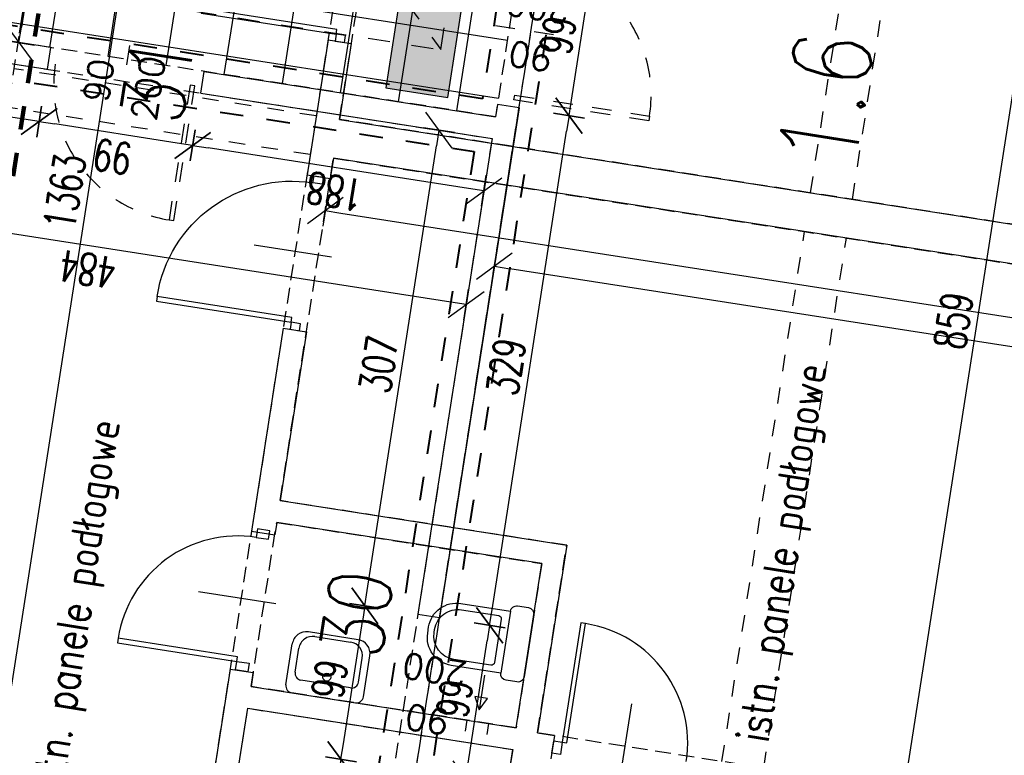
# Model space of a CAD drawing. Extents: x -38969 to 27108, y -24488 to 212598.
# Tile 196 of 256: x -7211 to -6583, y 38568 to 39037. Entities that reach past the tile are written whole.
import ezdxf
from ezdxf import colors
from ezdxf.entities.mleader import LeaderData, LeaderLine
from ezdxf.enums import TextEntityAlignment as Align
from ezdxf.math import Vec2, Vec3

# ---------------------------------------------------------------- set-up
doc = ezdxf.new("R2010")
doc.units = 0
doc.header["$LTSCALE"] = 100
doc.header["$MEASUREMENT"] = 0
for name, pattern in [('0.5_0.5', [1, 0.5, -0.5]), ('0.7_0.7', [1.4, 0.7, -0.7]), ('DASHED22', [0.15, 0.1, -0.05])]:
    doc.linetypes.add(name, pattern=pattern)
doc.layers.get('0').update_dxf_attribs({"linetype": 'CONTINUOUS'})
doc.layers.get('DEFPOINTS').update_dxf_attribs({"linetype": 'CONTINUOUS'})
for name, color, linetype in [('F_0-DIM', 6, 'CONTINUOUS'), ('F_0-MEBLE', 5, 'CONTINUOUS'), ('F_0-MUR istn', 200, 'CONTINUOUS'), ('F_0-NR POM', 3, 'CONTINUOUS'), ('F_0-POMOCNICZA', 2, 'CONTINUOUS'), ('F_0-POW', 123, 'DASHED22'), ('F_0-STOLARKA', 6, 'CONTINUOUS'), ('F_0-WENTYLACJA', 2, 'CONTINUOUS'), ('F_1-DIM100', 6, 'CONTINUOUS'), ('F_1-MUR istn', 200, 'CONTINUOUS'), ('F_1-MUW pochylnia do rozb', 1, 'CONTINUOUS'), ('F_1-NR POM', 3, 'CONTINUOUS'), ('F_1-PLYTKI', 140, 'CONTINUOUS'), ('F_1-POMOCNICZA', 2, 'CONTINUOUS'), ('F_1-POW', 2, 'DASHED22'), ('F_1-POW pos', 2, 'DASHED22'), ('F_1-sufit podw', 252, 'CONTINUOUS'), ('F_1-sufity TXT', 123, 'CONTINUOUS'), ('F_1-TXT', 123, 'CONTINUOUS'), ('F_1-WYKONCZENIE ŚCIANY', 140, 'CONTINUOUS'), ('t_1-TXT', 123, 'CONTINUOUS')]:
    doc.layers.add(name, color=color, linetype=linetype)
doc.layers.add('F_0-zw', color=7, linetype='CONTINUOUS', true_color=0x2424ff)
doc.styles.add('ROMANS', font='ROMANS.shx', dxfattribs={"width": 0.8})
doc.styles.get("Standard").update_dxf_attribs({"font": 'romans.shx', "width": 0.7})
doc.dimstyles.new('DIM100', dxfattribs={"dimscale": 10, "dimtxt": 2, "dimasz": 1, "dimexe": 0, "dimexo": 0, "dimgap": 0.5, "dimtad": 1, "dimdec": 4, "dimrnd": 0.5, "dimdsep": 46, "dimtxsty": 'Standard', "dimblk1": 'TICK1', "dimblk2": 'TICK1', "dimsah": 1, "dimcen": 0, "dimse1": 1, "dimse2": 1, "dimclrd": 6, "dimclre": 6, "dimclrt": 123, "dimadec": 0, "dimazin": 0, "dimtfac": 1, "dimtdec": 4, "dimtmove": 2, "dimatfit": 3, "dimldrblk": 'TICK1', "dimfxl": 1, "dimtolj": 1, "dimarcsym": 0})

# ---------------------------------------------------------------- blocks, each defined once
blk = doc.blocks.new('TICK1')
at = {"color": 0}
for p, q in [((-1, -1), (1, 1)), ((0, -1), (0, 1)), ((0, 0), (-1, 0))]:
    blk.add_line(p, q, dxfattribs=at)
blk = doc.blocks.new('*D1587')
at = {"layer": 'DEFPOINTS', "color": 0}
for p in [(-6824.08, 39417.83), (-6087.19, 39308.08), (-6907.87, 38880)]:
    blk.add_point(p, dxfattribs=at)
at = {"layer": 'F_1-DIM100', "color": 6, "lineweight": -2, "transparency": 16777216}
blk.add_line((-6181.63, 38766.86), (-6897.99, 38878.46), dxfattribs=at)
at = {"layer": 'F_1-DIM100', "color": 6, "lineweight": -2, "transparency": 16777216, "xscale": 10, "yscale": 10, "zscale": 10}
for p, rotation in [((-6907.87, 38880), 171.1447089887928), ((-6171.75, 38765.32), 351.1447089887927)]:
    blk.add_blockref('TICK1', p, dxfattribs=dict(at, rotation=rotation))
at = {"layer": 'F_1-DIM100', "color": 123, "transparency": 16777216, "insert": (-6542.12, 38807.84), "char_height": 20, "attachment_point": 5, "rotation": 171.14471}
blk.add_mtext('\\A1;745', dxfattribs=at)
blk = doc.blocks.new('*D1629')
at = {"layer": 'DEFPOINTS', "color": 0}
for p in [(-7005.7, 38565.63), (-6971.84, 38560.35), (-7025.41, 38216.5)]:
    blk.add_point(p, dxfattribs=at)
at = {"layer": 'F_1-DIM100', "color": 6, "lineweight": -2, "transparency": 16777216}
blk.add_line((-7057.73, 38231.66), (-7007.24, 38555.75), dxfattribs=at)
at = {"layer": 'F_1-DIM100', "color": 6, "lineweight": -2, "transparency": 16777216, "xscale": 10, "yscale": 10, "zscale": 10}
for p, rotation in [((-7005.7, 38565.63), 81.14470898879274), ((-7059.27, 38221.77), 261.1447089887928)]:
    blk.add_blockref('TICK1', p, dxfattribs=dict(at, rotation=rotation))
at = {"layer": 'F_1-DIM100', "color": 123, "transparency": 16777216, "insert": (-7047.31, 38396.01), "char_height": 20, "attachment_point": 5, "rotation": 81.14471}
blk.add_mtext('\\A1;348', dxfattribs=at)
blk = doc.blocks.new('*D1630')
at = {"layer": 'DEFPOINTS', "color": 0}
for p in [(-6990.46, 38663.45), (-6956.6, 38658.17), (-6971.84, 38560.35)]:
    blk.add_point(p, dxfattribs=at)
at = {"layer": 'F_1-DIM100', "color": 6, "lineweight": -2, "transparency": 16777216}
blk.add_line((-7004.16, 38575.51), (-6992, 38653.57), dxfattribs=at)
at = {"layer": 'F_1-DIM100', "color": 6, "lineweight": -2, "transparency": 16777216, "xscale": 10, "yscale": 10, "zscale": 10}
for p, rotation in [((-6990.46, 38663.45), 81.14470898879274), ((-7005.7, 38565.63), 261.1447089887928)]:
    blk.add_blockref('TICK1', p, dxfattribs=dict(at, rotation=rotation))
at = {"layer": 'F_1-DIM100', "color": 123, "transparency": 16777216, "insert": (-7012.9, 38616.85), "char_height": 20, "attachment_point": 5, "rotation": 81.14471}
blk.add_mtext('\\A1;99', dxfattribs=at)
blk = doc.blocks.new('*D1631')
at = {"layer": 'DEFPOINTS', "color": 0}
for p in [(-6943.2, 38966.79), (-6909.34, 38961.51), (-6956.6, 38658.17)]:
    blk.add_point(p, dxfattribs=at)
at = {"layer": 'F_1-DIM100', "color": 6, "lineweight": -2, "transparency": 16777216}
blk.add_line((-6988.92, 38673.33), (-6944.74, 38956.91), dxfattribs=at)
at = {"layer": 'F_1-DIM100', "color": 6, "lineweight": -2, "transparency": 16777216, "xscale": 10, "yscale": 10, "zscale": 10}
for p, rotation in [((-6943.2, 38966.79), 81.14470898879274), ((-6990.46, 38663.45), 261.1447089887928)]:
    blk.add_blockref('TICK1', p, dxfattribs=dict(at, rotation=rotation))
at = {"layer": 'F_1-DIM100', "color": 123, "transparency": 16777216, "insert": (-6981.65, 38817.43), "char_height": 20, "attachment_point": 5, "rotation": 81.14471}
blk.add_mtext('\\A1;307', dxfattribs=at)
blk = doc.blocks.new('*D1632')
at = {"layer": 'DEFPOINTS', "color": 0}
for p in [(-7095.1, 38990.45), (-6909.34, 38961.51), (-7100.3, 38957.1)]:
    blk.add_point(p, dxfattribs=at)
at = {"layer": 'F_1-DIM100', "color": 6, "lineweight": -2, "transparency": 16777216}
blk.add_line((-6924.42, 38929.7), (-7090.41, 38955.56), dxfattribs=at)
at = {"layer": 'F_1-DIM100', "color": 6, "lineweight": -2, "transparency": 16777216, "xscale": 10, "yscale": 10, "zscale": 10}
for p, rotation in [((-7100.3, 38957.1), 171.1447089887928), ((-6914.54, 38928.16), 351.1447089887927)]:
    blk.add_blockref('TICK1', p, dxfattribs=dict(at, rotation=rotation))
at = {"layer": 'F_1-DIM100', "color": 123, "transparency": 16777216, "insert": (-7009.73, 38927.81), "char_height": 20, "attachment_point": 5, "rotation": 171.14471}
blk.add_mtext('\\A1;188', dxfattribs=at)
blk = doc.blocks.new('*D1633')
at = {"layer": 'DEFPOINTS', "color": 0}
for p in [(-7192.92, 39005.69), (-7095.1, 38990.45), (-7198.12, 38972.34)]:
    blk.add_point(p, dxfattribs=at)
at = {"layer": 'F_1-DIM100', "color": 6, "lineweight": -2, "transparency": 16777216}
blk.add_line((-7110.18, 38958.64), (-7188.23, 38970.8), dxfattribs=at)
at = {"layer": 'F_1-DIM100', "color": 6, "lineweight": -2, "transparency": 16777216, "xscale": 10, "yscale": 10, "zscale": 10}
for p, rotation in [((-7198.12, 38972.34), 171.1447089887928), ((-7100.3, 38957.1), 351.1447089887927)]:
    blk.add_blockref('TICK1', p, dxfattribs=dict(at, rotation=rotation))
at = {"layer": 'F_1-DIM100', "color": 123, "transparency": 16777216, "insert": (-7151.51, 38949.9), "char_height": 20, "attachment_point": 5, "rotation": 171.14471}
blk.add_mtext('\\A1;99', dxfattribs=at)
blk = doc.blocks.new('*D1634')
at = {"layer": 'DEFPOINTS', "color": 0}
for p in [(-7387.57, 39036.02), (-7392.77, 39002.67), (-7192.92, 39005.69)]:
    blk.add_point(p, dxfattribs=at)
at = {"layer": 'F_1-DIM100', "color": 6, "lineweight": -2, "transparency": 16777216}
blk.add_line((-7208, 38973.88), (-7382.89, 39001.13), dxfattribs=at)
at = {"layer": 'F_1-DIM100', "color": 6, "lineweight": -2, "transparency": 16777216, "xscale": 10, "yscale": 10, "zscale": 10}
for p, rotation in [((-7392.77, 39002.67), 171.1447089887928), ((-7198.12, 38972.34), 351.1447089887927)]:
    blk.add_blockref('TICK1', p, dxfattribs=dict(at, rotation=rotation))
at = {"layer": 'F_1-DIM100', "color": 123, "transparency": 16777216, "insert": (-7297.75, 38972.68), "char_height": 20, "attachment_point": 5, "rotation": 171.14471}
blk.add_mtext('\\A1;197', dxfattribs=at)
blk = doc.blocks.new('*D1637')
at = {"layer": 'DEFPOINTS', "color": 0}
for p in [(-6942.77, 38656.02), (-6910.88, 38651.05), (-6958.01, 38558.2)]:
    blk.add_point(p, dxfattribs=at)
at = {"layer": 'F_1-DIM100', "color": 6, "lineweight": -2, "transparency": 16777216}
blk.add_line((-6924.58, 38563.11), (-6912.42, 38641.17), dxfattribs=at)
at = {"layer": 'F_1-DIM100', "color": 6, "lineweight": -2, "transparency": 16777216, "xscale": 10, "yscale": 10, "zscale": 10}
for p, rotation in [((-6910.88, 38651.05), 81.14470898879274), ((-6926.12, 38553.23), 261.1447089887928)]:
    blk.add_blockref('TICK1', p, dxfattribs=dict(at, rotation=rotation))
at = {"layer": 'F_1-DIM100', "color": 123, "transparency": 16777216, "insert": (-6933.32, 38604.45), "char_height": 20, "attachment_point": 5, "rotation": 81.14471}
blk.add_mtext('\\A1;99', dxfattribs=at)
blk = doc.blocks.new('*D1638')
at = {"layer": 'DEFPOINTS', "color": 0}
for p in [(-6892.12, 38981.09), (-6860.24, 38976.13), (-6942.77, 38656.02)]:
    blk.add_point(p, dxfattribs=at)
at = {"layer": 'F_1-DIM100', "color": 6, "lineweight": -2, "transparency": 16777216}
blk.add_line((-6909.34, 38660.93), (-6861.78, 38966.25), dxfattribs=at)
at = {"layer": 'F_1-DIM100', "color": 6, "lineweight": -2, "transparency": 16777216, "xscale": 10, "yscale": 10, "zscale": 10}
for p, rotation in [((-6860.24, 38976.13), 81.14470898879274), ((-6910.88, 38651.05), 261.1447089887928)]:
    blk.add_blockref('TICK1', p, dxfattribs=dict(at, rotation=rotation))
at = {"layer": 'F_1-DIM100', "color": 123, "transparency": 16777216, "insert": (-6900.38, 38815.9), "char_height": 20, "attachment_point": 5, "rotation": 81.14471}
blk.add_mtext('\\A1;329', dxfattribs=at)
blk = doc.blocks.new('*D1639')
at = {"layer": 'DEFPOINTS', "color": 0}
for p in [(-6876.88, 39078.91), (-6845, 39073.95), (-6892.12, 38981.09)]:
    blk.add_point(p, dxfattribs=at)
at = {"layer": 'F_1-DIM100', "color": 6, "lineweight": -2, "transparency": 16777216}
blk.add_line((-6858.7, 38986.01), (-6846.54, 39064.07), dxfattribs=at)
at = {"layer": 'F_1-DIM100', "color": 6, "lineweight": -2, "transparency": 16777216, "xscale": 10, "yscale": 10, "zscale": 10}
for p, rotation in [((-6845, 39073.95), 81.14470898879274), ((-6860.24, 38976.13), 261.1447089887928)]:
    blk.add_blockref('TICK1', p, dxfattribs=dict(at, rotation=rotation))
at = {"layer": 'F_1-DIM100', "color": 123, "transparency": 16777216, "insert": (-6867.44, 39027.35), "char_height": 20, "attachment_point": 5, "rotation": 81.14471}
blk.add_mtext('\\A1;99', dxfattribs=at)
blk = doc.blocks.new('DR_SYMB')
blk.add_attdef('SZER', text='', height=9).set_placement((0, 4), align=Align.CENTER)
blk.add_attdef('SYMB1', text='', height=11).set_placement((-29, 0), align=Align.MIDDLE_RIGHT)
blk.add_attdef('SYMB2', text='', height=11).set_placement((29, 0), align=Align.MIDDLE_LEFT)
blk.add_attdef('WYS', text='', height=9).set_placement((0, -4), align=Align.TOP_CENTER)
blk = doc.blocks.new('*D1643')
at = {"layer": 'DEFPOINTS', "color": 0}
for p in [(-7048.18, 39155.19), (-7211.03, 39022.68), (-7072.2, 39001.05)]:
    blk.add_point(p, dxfattribs=at)
at = {"layer": 'F_1-DIM100', "color": 6, "lineweight": -2, "transparency": 16777216}
blk.add_line((-7188.56, 39166.94), (-7209.49, 39032.56), dxfattribs=at)
at = {"layer": 'F_1-DIM100', "color": 6, "lineweight": -2, "transparency": 16777216, "xscale": 10, "yscale": 10, "zscale": 10}
for p, rotation in [((-7187.02, 39176.82), 81.14470898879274), ((-7211.03, 39022.68), 261.1447089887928)]:
    blk.add_blockref('TICK1', p, dxfattribs=dict(at, rotation=rotation))
at = {"layer": 'F_1-DIM100', "color": 123, "transparency": 16777216, "insert": (-7213.84, 39102.06), "char_height": 20, "attachment_point": 5, "rotation": 81.14471}
blk.add_mtext('\\A1;156', dxfattribs=at)
blk = doc.blocks.new('*D1667')
at = {"layer": 'DEFPOINTS', "color": 0}
for p in [(-6572.68, 39273.4), (-6534.17, 39267.4), (-6755.93, 38432.59)]:
    blk.add_point(p, dxfattribs=at)
at = {"layer": 'F_1-DIM100', "color": 6, "lineweight": -2, "transparency": 16777216}
blk.add_line((-6664.87, 38428.52), (-6535.71, 39257.52), dxfattribs=at)
at = {"layer": 'F_1-DIM100', "color": 6, "lineweight": -2, "transparency": 16777216, "xscale": 10, "yscale": 10, "zscale": 10}
for p, rotation in [((-6534.17, 39267.4), 81.1447089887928), ((-6666.41, 38418.64), 261.1447089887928)]:
    blk.add_blockref('TICK1', p, dxfattribs=dict(at, rotation=rotation))
at = {"layer": 'F_1-DIM100', "color": 123, "transparency": 16777216, "insert": (-6615.11, 38845.33), "char_height": 20, "attachment_point": 5, "rotation": 81.14471}
blk.add_mtext('\\A1;859', dxfattribs=at)
blk = doc.blocks.new('*D1690')
at = {"layer": 'DEFPOINTS', "color": 0}
for p in [(-7387.57, 39036.02), (-6909.34, 38961.51), (-7404.06, 38930.16)]:
    blk.add_point(p, dxfattribs=at)
at = {"layer": 'F_1-DIM100', "color": 6, "lineweight": -2, "transparency": 16777216}
blk.add_line((-6935.71, 38857.19), (-7394.18, 38928.62), dxfattribs=at)
at = {"layer": 'F_1-DIM100', "color": 6, "lineweight": -2, "transparency": 16777216, "xscale": 10, "yscale": 10, "zscale": 10}
for p, rotation in [((-7404.06, 38930.16), 171.1447089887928), ((-6925.83, 38855.65), 351.1447089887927)]:
    blk.add_blockref('TICK1', p, dxfattribs=dict(at, rotation=rotation))
at = {"layer": 'F_1-DIM100', "color": 123, "transparency": 16777216, "insert": (-7167.26, 38878.08), "char_height": 20, "attachment_point": 5, "rotation": 171.14471}
blk.add_mtext('\\A1;484', dxfattribs=at)
blk = doc.blocks.new('DR_1180P0')
at = {"color": 7}
blk.add_line((-15, -40), (35, -40), dxfattribs=at)
blk.add_lwpolyline([(4, 0), (4, -3), (81, -3), (81, 0), (4, 0)])
blk.add_arc((4, -3), 77, 270, 0, dxfattribs=at)
blk = doc.blocks.new('DR_1190L1')
at = {"color": 7}
blk.add_line((-15, 45), (35, 45), dxfattribs=at)
blk.add_lwpolyline([(4, 0), (4, 3), (91, 3), (91, 0), (4, 0)])
blk.add_arc((4, 3), 87, 0, 90, dxfattribs=at)
blk = doc.blocks.new('WC_R3')
for p, q in [((20, 0), (-20, 0)), ((-24, -4), (-24, -11)), ((24, -11), (24, -4)), ((20, -15), (-20, -15)), ((-20, -15), (-20, -47)), ((20, -47), (20, -15)), ((-16, -22), (-16, -46)), ((14, -20), (-14, -20)), ((16, -46), (16, -22)), ((-1, -61), (1, -61)), ((-2, -65), (2, -65))]:
    blk.add_line(p, q)
for centre, radius, start, end in [((-20, -4), 4, 90, 180), ((20, -4), 4, 0, 90), ((-20, -11), 4, 180, 270), ((20, -11), 4, 270, 0), ((-14, -22), 2, 90, 180), ((14, -22), 2, 0, 90), ((-2, -47), 18, 180, 270), ((-1, -46), 15, 180, 270), ((1, -46), 15, 270, 0), ((2, -47), 18, 270, 0)]:
    blk.add_arc(centre, radius, start, end)
blk = doc.blocks.new('UM_R5')
for p, q in [((20.525, 0), (-20.525, 0)), ((-25.025, -4.5), (-25.025, -31.05)), ((25.025, -4.5), (25.025, -31.05)), ((-15.975, -8.9), (15.975, -8.9)), ((-20.475, -13.4), (-20.475, -28.825)), ((20.475, -13.4), (20.475, -28.825)), ((-16.025, -40.05), (16.025, -40.05)), ((11.475, -37.825), (-11.475, -37.825))]:
    blk.add_line(p, q)
blk.add_circle((0, -13.35), 2.5)
for centre, radius, start, end in [((-20.525, -4.5), 4.5, 90, 180), ((20.525, -4.5), 4.5, 0, 90), ((-15.975, -13.4), 4.5, 90, 180), ((15.975, -13.4), 4.5, 0, 90), ((-16.025, -31.05), 9, 180, 270), ((-11.475, -28.825), 9, 180, 270), ((11.475, -28.825), 9, 270, 0), ((16.025, -31.05), 9, 270, 0)]:
    blk.add_arc(centre, radius, start, end)
blk = doc.blocks.new('*D1754')
at = {"layer": 'DEFPOINTS', "color": 0}
for p in [(-7083.82, 39602.01), (-7062.11, 39598.62), (-7293.64, 38255.25)]:
    blk.add_point(p, dxfattribs=at)
at = {"layer": 'F_0-DIM', "color": 6, "lineweight": -2, "transparency": 16777216}
blk.add_line((-7270.39, 38261.75), (-7063.65, 39588.74), dxfattribs=at)
at = {"layer": 'F_0-DIM', "color": 6, "lineweight": -2, "transparency": 16777216, "xscale": 10, "yscale": 10, "zscale": 10}
for p, rotation in [((-7062.11, 39598.62), 81.14470898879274), ((-7271.93, 38251.87), 261.1447089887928)]:
    blk.add_blockref('TICK1', p, dxfattribs=dict(at, rotation=rotation))
at = {"layer": 'F_0-DIM', "color": 123, "transparency": 16777216, "insert": (-7181.84, 38927.56), "char_height": 20, "attachment_point": 5, "rotation": 81.14471}
blk.add_mtext('\\A1;1363', dxfattribs=at)
blk = doc.blocks.new('*D1763')
at = {"layer": 'DEFPOINTS', "color": 0}
for p in [(-7010.48, 38948.93), (-6159.75, 38816.39), (-6164.95, 38783)]:
    blk.add_point(p, dxfattribs=at)
at = {"layer": 'F_0-DIM', "color": 6, "lineweight": -2, "transparency": 16777216}
blk.add_line((-7005.8, 38914), (-6174.83, 38784.54), dxfattribs=at)
at = {"layer": 'F_0-DIM', "color": 6, "lineweight": -2, "transparency": 16777216, "xscale": 10, "yscale": 10, "zscale": 10}
for p, rotation in [((-7015.68, 38915.54), 171.1447089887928), ((-6164.95, 38783), 351.1447089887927)]:
    blk.add_blockref('TICK1', p, dxfattribs=dict(at, rotation=rotation))
at = {"layer": 'F_0-DIM', "color": 123, "transparency": 16777216, "insert": (-6558.46, 38829.13), "char_height": 20, "attachment_point": 5, "rotation": 171.14471}
blk.add_mtext('\\A1;861', dxfattribs=at)

msp = doc.modelspace()

# ---------------------------------------------------------------- hatches: boundary and pattern name
at = {"layer": 'F_1-PLYTKI'}
h = msp.add_hatch(dxfattribs=at)
h.set_pattern_fill('ANSI37', color=5, scale=300, angle=45)
h.set_pattern_definition([(171.1447, (-2226.997, 44330.714), (-5.77273, -37.05301), []), (261.1447, (-2226.997, 44330.714), (37.05301, -5.77273), [])])
h.paths.add_polyline_path([(-7083.11468, 39814.42891), (-7113.90257, 39616.81285), (-7160.54621, 39317.42453), (-7488.58887, 39368.53241), (-7561.55615, 38900.18235), (-7528.9495, 38895.10235), (-7532.64405, 38871.38843), (-7429.8837, 38855.37873), (-7399.24975, 39052.00671), (-6907.18577, 38975.34488), (-6783.72636, 39767.78527)])
at = {"layer": 'F_1-sufit podw'}
h = msp.add_hatch(dxfattribs=at)
h.set_pattern_fill('CROSS', color=10, scale=20, style=0)
h.set_pattern_definition([(81.14471, (-7298.9845, 21519.5906), (-4.1707044, 5.7100985), [2.5, -7.5]), (171.14471, (-7297.557, 21520.6333), (-5.7100985, -4.1707044), [2.5, -7.5])])
h.paths.add_polyline_path([(-8492.59084, 40540.30508), (-8453.06763, 40534.1475), (-8437.67369, 40632.95553), (-8477.1969, 40639.11311)])
h.paths.add_polyline_path([(-8537.18346, 40582.67468), (-8532.56528, 40612.31708), (-8502.92287, 40607.6989), (-8507.54105, 40578.05649)])
h.paths.add_polyline_path([(-8558.68142, 40672.04938), (-8552.52384, 40711.57259), (-8453.71582, 40696.17865), (-8459.87339, 40656.65544)])
h.paths.add_polyline_path([(-8524.81475, 40889.42704), (-8530.97233, 40849.90383), (-8432.1643, 40834.50989), (-8426.00672, 40874.0331)])
h.paths.add_polyline_path([(-8477.14709, 40968.02599), (-8481.76527, 40938.38358), (-8452.12286, 40933.7654), (-8447.50468, 40963.40781)])
h.paths.add_polyline_path([(-8421.77871, 40994.82201), (-8382.2555, 40988.66444), (-8397.64944, 40889.85641), (-8437.17265, 40896.01398)])
h.paths.add_polyline_path([(-8155.07948, 40953.27122), (-8115.55627, 40947.11364), (-8130.95021, 40848.30561), (-8170.47342, 40854.46319)])
h.paths.add_polyline_path([(-8033.70515, 40868.32438), (-7994.18194, 40862.16681), (-8009.57588, 40763.35878), (-8049.09909, 40769.51635)])
h.paths.add_polyline_path([(-8144.706, 40749.48872), (-8105.18279, 40743.33115), (-8120.57673, 40644.52312), (-8160.09994, 40650.68069)])
h.paths.add_polyline_path([(-8074.99841, 40905.37265), (-8079.61659, 40875.73024), (-8049.97419, 40871.11206), (-8045.356, 40900.75446)])
h.paths.add_polyline_path([(-8105.47842, 40709.73275), (-8110.0966, 40680.09034), (-8080.45419, 40675.47216), (-8075.83601, 40705.11457)])
h.paths.add_polyline_path([(-7876.95207, 40843.90281), (-7916.47528, 40850.06038), (-7931.86922, 40751.25235), (-7892.34601, 40745.09478)])
h.paths.add_polyline_path([(-6764.64547, 40604.82524), (-6760.02729, 40634.46765), (-6730.38488, 40629.84947), (-6735.00307, 40600.20706)])
h.paths.add_polyline_path([(-6748.76613, 40200.05605), (-6788.28934, 40206.21363), (-6803.68328, 40107.4056), (-6764.16007, 40101.24803)])
h.paths.add_polyline_path([(-6779.90655, 39857.26381), (-6786.06413, 39817.7406), (-6884.87216, 39833.13454), (-6878.71458, 39872.65775)])
h.paths.add_polyline_path([(-6804.22898, 39701.14712), (-6798.0714, 39740.67033), (-6896.87943, 39756.06428), (-6903.03701, 39716.54106)])
h.paths.add_polyline_path([(-7003.55945, 39071.32464), (-6998.94126, 39100.96704), (-6969.29886, 39096.34886), (-6973.91704, 39066.70645)])
h.paths.add_polyline_path([(-6922.25585, 39086.48957), (-6961.77906, 39092.64715), (-6977.173, 38993.83912), (-6937.64979, 38987.68154)])
h.paths.add_polyline_path([(-7470.65565, 39144.09657), (-7466.03747, 39173.73898), (-7436.39506, 39169.1208), (-7441.01324, 39139.47839)])
h.paths.add_polyline_path([(-7468.17315, 39184.67505), (-7507.69636, 39190.83263), (-7523.0903, 39092.0246), (-7483.56709, 39085.86702)])
h.paths.add_polyline_path([(-7425.78106, 38933.68051), (-7431.93864, 38894.15729), (-7530.74667, 38909.55124), (-7524.58909, 38949.07445)])
h.paths.add_polyline_path([(-7451.95076, 38765.70686), (-7445.79319, 38805.23007), (-7544.60122, 38820.62401), (-7550.75879, 38781.1008)])
h.paths.add_polyline_path([(-7587.03848, 38713.88447), (-7580.8809, 38753.40768), (-7679.68893, 38768.80163), (-7685.84651, 38729.27841)])
h.paths.add_polyline_path([(-7635.22152, 38404.61534), (-7629.06394, 38444.13855), (-7727.87197, 38459.5325), (-7734.02954, 38420.00928)])
h.paths.add_polyline_path([(-7506.18754, 38391.59675), (-7500.02997, 38431.11996), (-7598.83799, 38446.5139), (-7604.99557, 38406.99069)])

# ---------------------------------------------------------------- linework, layer by layer
at = {"layer": 'F_0-MUR istn'}
for p, q in [((-7210.59086, 39028.6867), (-7195.35086, 39126.50665)), ((-7013.91278, 39024.3586), (-7027.30551, 38938.39561)), ((-7013.91278, 39024.3586), (-6999.09158, 39022.04951)), ((-6999.09158, 39022.04951), (-7006.63461, 38973.63357)), ((-7006.63461, 38973.63357), (-6155.89748, 38841.09174)), ((-7010.48309, 38948.93157), (-7012.4843, 38936.08652)), ((-6159.74596, 38816.38973), (-7010.48309, 38948.93157)), ((-7027.30551, 38938.39561), (-7012.4843, 38936.08652)), ((-7042.54551, 38840.57567), (-7062.71157, 38711.13715)), ((-7042.54551, 38840.57567), (-7027.72431, 38838.26657)), ((-7027.72431, 38838.26657), (-7044.5037, 38730.56582)), ((-7044.5037, 38730.56582), (-6861.70885, 38702.08703)), ((-7046.65885, 38716.7327), (-7047.89037, 38708.82806)), ((-6877.69713, 38690.40906), (-7046.65885, 38716.7327)), ((-7062.71157, 38711.13715), (-7047.89037, 38708.82806)), ((-6861.70885, 38702.08703), (-6880.33552, 38582.52932)), ((-6894.0147, 38585.67255), (-6877.69713, 38690.40906)), ((-7076.41218, 38623.198), (-7092.8837, 38517.47341)), ((-7076.41218, 38623.198), (-7061.59098, 38620.88891)), ((-7061.59098, 38620.88891), (-7062.97643, 38611.99619)), ((-7062.97643, 38611.99619), (-6894.0147, 38585.67255)), ((-7078.0625, 38515.16432), (-7065.13158, 38598.16306)), ((-7065.13158, 38598.16306), (-6896.16986, 38571.83942)), ((-6880.33552, 38582.52932), (-6869.46664, 38580.83598)), ((-6869.46664, 38580.83598), (-6871.77573, 38566.01478)), ((-6927.26562, 38372.24721), (-6896.16986, 38571.83942))]:
    msp.add_line(p, q, dxfattribs=at)
at = {"layer": 'F_0-POMOCNICZA', "linetype": '0.7_0.7', "ltscale": 0.15}
for p, q in [((-6706.2582, 38926.83599), (-6675.77819, 39122.47589)), ((-6679.58003, 38922.67963), (-6649.10003, 39118.31952)), ((-7021.45581, 38975.94267), (-7214.13147, 39005.96085)), ((-7025.3043, 38951.24066), (-7217.97995, 38981.25884)), ((-6762.75396, 38564.21053), (-6710.10668, 38902.13398)), ((-6736.0758, 38560.05416), (-6683.42852, 38897.97762))]:
    msp.add_line(p, q, dxfattribs=at)
at = {"layer": 'F_0-POMOCNICZA', "linetype": '0.7_0.7', "ltscale": 0.1}
for points in [[(-6925.39471, 38590.56144), (-6927.54986, 38576.72832)], [(-6911.56158, 38588.40629), (-6913.71674, 38574.57317)]]:
    msp.add_lwpolyline(points, dxfattribs=at)
at = {"layer": 'F_0-POW', "color": 1}
for points in [[(-7006.63461, 38973.63357), (-6976.1546, 39169.27347), (-6649.10003, 39118.31952), (-6570.74486, 39621.25239), (-6405.73546, 39595.54451), (-6404.50394, 39603.44915), (-6045.8308, 39547.56914), (-6155.89748, 38841.09174)], [(-7330.20179, 38260.94831), (-7120.38236, 39607.70175), (-6927.70671, 39577.68356), (-7137.52613, 38230.93013)], [(-6795.65035, 38177.66709), (-6736.0758, 38560.05416), (-6880.33552, 38582.52932), (-6861.70885, 38702.08703), (-7044.5037, 38730.56582), (-7010.48309, 38948.93157), (-6159.74596, 38816.38973), (-6271.9678, 38096.0792)], [(-7062.97643, 38611.99619), (-7046.65885, 38716.7327), (-6877.69713, 38690.40906), (-6894.0147, 38585.67255)], [(-7096.22735, 38398.57085), (-7065.13158, 38598.16306), (-6896.16986, 38571.83942), (-6927.26562, 38372.24721)]]:
    msp.add_lwpolyline(points, close=True, dxfattribs=at)
at = {"layer": 'F_0-STOLARKA'}
for points in [[(-7003.53794, 39022.74224), (-7002.84521, 39027.1886), (-7008.77369, 39028.11223), (-7009.46642, 39023.66587)], [(-7016.93067, 38936.77925), (-7017.62339, 38932.33289), (-7023.55187, 38933.25653), (-7022.85915, 38937.70289)], [(-7032.17067, 38838.9593), (-7031.47794, 38843.40566), (-7037.40642, 38844.3293), (-7038.09915, 38839.88294)], [(-7058.94541, 38712.57452), (-7059.79208, 38707.14008), (-7051.88744, 38705.90856), (-7051.04077, 38711.34301)], [(-7058.94541, 38712.57452), (-7059.79208, 38707.14008), (-7051.88744, 38705.90856), (-7051.04077, 38711.34301)], [(-7072.9539, 38622.65921), (-7072.10723, 38628.09366), (-7064.20259, 38626.86214), (-7065.04926, 38621.4277)], [(-7072.9539, 38622.65921), (-7072.10723, 38628.09366), (-7064.20259, 38626.86214), (-7065.04926, 38621.4277)], [(-6870.00542, 38577.3777), (-6864.57098, 38576.53104), (-6865.8025, 38568.62639), (-6871.23694, 38569.47306)]]:
    msp.add_lwpolyline(points, close=True, dxfattribs=at)
at = {"layer": 'F_0-WENTYLACJA', "ltscale": 0.15}
msp.add_lwpolyline([(-6914.07186, 38619.24718), (-6917.52799, 38597.06356), (-6912.34415, 38604.35244), (-6920.24879, 38605.58396), (-6917.52799, 38597.06356)], dxfattribs=at)
at = {"layer": 'F_0-zw', "color": 172, "linetype": '0.5_0.5', "lineweight": 100, "ltscale": 0.3, "true_color": 0x0606e5}
msp.add_lwpolyline([(-7297.79209, 38404.01358), (-7156.66415, 39309.8617)], dxfattribs=at)
at = {"layer": 'F_1-MUR istn'}
for p, q in [((-7190.76481, 39019.52549), (-7399.24975, 39052.00671)), ((-7387.57178, 39036.01843), (-7192.91996, 39005.69236)), ((-7192.91996, 39005.69236), (-7190.76481, 39019.52549)), ((-7095.10001, 38990.45236), (-7092.94486, 39004.28549)), ((-7092.94486, 39004.28549), (-6907.18577, 38975.34488)), ((-7095.10001, 38990.45236), (-6909.34092, 38961.51175)), ((-6892.12113, 38981.09437), (-6942.7672, 38656.01595)), ((-6905.95425, 38983.24952), (-6907.18577, 38975.34488)), ((-6892.12113, 38981.09437), (-6905.95425, 38983.24952)), ((-6909.34092, 38961.51175), (-6956.60032, 38658.1711)), ((-6956.60032, 38658.1711), (-6942.7672, 38656.01595))]:
    msp.add_line(p, q, dxfattribs=at)
at = {"layer": 'F_1-MUW pochylnia do rozb', "color": 253, "linetype": '0.5_0.5', "ltscale": 0.25, "true_color": 0x9b9897}
for p, q in [((-6907.22697, 39033.54495), (-6857.82296, 39025.84798)), ((-7140.46938, 39020.79821), (-7148.16635, 38971.3942)), ((-7101.89486, 38995.55923), (-7115.28759, 38909.59624)), ((-7112.32335, 38909.13443), (-7098.93062, 38995.09741)), ((-7098.93062, 38995.09741), (-7101.89486, 38995.55923)), ((-7115.28759, 38909.59624), (-7112.32335, 38909.13443))]:
    msp.add_line(p, q, dxfattribs=at)
msp.add_lwpolyline([(-6895.38072, 38986.15649), (-6894.9189, 38989.12073), (-6808.95592, 38975.728), (-6809.41774, 38972.76376), (-6895.38072, 38986.15649)], dxfattribs=at)
for centre, start, end in [((-6894.9189, 38989.12073), 351.14470899, 81.14470899), ((-7101.89486, 38995.55923), 171.14470899, 261.14470899)]:
    msp.add_arc(centre, 87, start, end, dxfattribs=at)
at = {"layer": 'F_1-PLYTKI', "color": 1}
msp.add_lwpolyline([(-6922.25585, 39086.48957), (-6961.77906, 39092.64715), (-6977.173, 38993.83912), (-6937.64979, 38987.68154)], close=True, dxfattribs=at)
at = {"layer": 'F_1-POMOCNICZA', "linetype": '0.7_0.7', "ltscale": 0.2}
for p, q in [((-6942.0013, 39018.21536), (-6855.02553, 39576.48073)), ((-7195.58013, 39365.38935), (-6942.0013, 39018.21536)), ((-7929.09351, 39172.00084), (-6942.0013, 39018.21536))]:
    msp.add_line(p, q, dxfattribs=at)
at = {"layer": 'F_1-POW', "color": 1}
for points in [[(-7429.8837, 38855.37873), (-7532.64405, 38871.38843), (-7528.9495, 38895.10235), (-7561.55615, 38900.18235), (-7507.58364, 39246.61195), (-7057.62053, 39176.50929), (-6991.98211, 39597.81808), (-7132.00146, 39619.6326), (-7101.21358, 39817.24865), (-6783.72636, 39767.78527), (-6907.18577, 38975.34488), (-7399.24975, 39052.00671)], [(-6210.09893, 39327.23011), (-6379.06418, 38242.70453), (-6775.88588, 38304.52795), (-6755.93398, 38432.5918), (-6795.45719, 38438.74938), (-6807.87977, 38359.01347), (-6984.74614, 38386.56863), (-6840.08961, 39315.0655), (-6496.7147, 39261.56891), (-6444.06742, 39599.49237), (-6350.71084, 39584.94774), (-6349.01751, 39595.81662), (-6049.62918, 39549.17298), (-6087.1904, 39308.08139)], [(-7484.33944, 38414.90251), (-7387.57178, 39036.01843), (-6909.34092, 38961.51175), (-7006.10858, 38340.39583), (-7169.14183, 38365.79584), (-7188.44449, 38241.89922), (-7385.07246, 38272.53316), (-7365.76981, 38396.42978)]]:
    msp.add_lwpolyline(points, close=True, dxfattribs=at)
at = {"layer": 'F_1-POW pos'}
for points in [[(-7429.8837, 38855.37873), (-7532.64405, 38871.38843), (-7528.9495, 38895.10235), (-7561.55615, 38900.18235), (-7488.58887, 39368.53241), (-7160.54621, 39317.42453), (-7113.90257, 39616.81285), (-7132.00146, 39619.6326), (-7101.21358, 39817.24865), (-6783.72636, 39767.78527), (-6907.18577, 38975.34488), (-7399.24975, 39052.00671)], [(-6087.1904, 39308.08139), (-6275.30436, 38100.64728), (-6795.03459, 38181.61941), (-6755.93398, 38432.5918), (-6795.45719, 38438.74938), (-6827.32265, 38234.21676), (-7004.18902, 38261.77192), (-6840.08961, 39315.0655), (-6496.7147, 39261.56891), (-6444.06742, 39599.49237), (-6350.71084, 39584.94774), (-6349.01751, 39595.81662), (-6049.62918, 39549.17298), (-6087.1904, 39308.08139)], [(-7503.6421, 38291.00589), (-7387.57178, 39036.01843), (-6909.34092, 38961.51175), (-7025.41124, 38216.49921), (-7188.44449, 38241.89922), (-7188.44449, 38241.89922), (-7385.07246, 38272.53316), (-7385.07246, 38272.53316)]]:
    msp.add_lwpolyline(points, close=True, dxfattribs=at)
at = {"layer": 'F_1-WYKONCZENIE ŚCIANY', "color": 3, "linetype": '0.5_0.5', "lineweight": 40, "ltscale": 0.3, "true_color": 0x19f10e}
msp.add_lwpolyline([(-7438.2251, 38866.79892), (-7521.22385, 38879.72984), (-7517.5293, 38903.44376), (-7550.13595, 38908.52376), (-7480.51005, 39355.42673), (-7150.12535, 39303.95396), (-7100.14032, 39624.78938), (-7100.14032, 39624.78938), (-7072.43123, 39802.64383), (-6795.14655, 39759.44386), (-6915.52718, 38986.76507), (-7407.59116, 39063.4269)], close=True, dxfattribs=at)
at = {"layer": 'F_1-WYKONCZENIE ŚCIANY', "color": 200, "linetype": '0.5_0.5', "lineweight": 40, "ltscale": 0.3, "true_color": 0xba03fc}
for points in [[(-6095.5318, 39319.50159), (-6283.42888, 38113.45961), (-6783.39751, 38191.35296), (-6744.51378, 38440.93321), (-6803.7986, 38450.16958), (-6835.41753, 38247.21933), (-6992.5223, 38271.69569), (-6831.7482, 39303.64531), (-6488.37329, 39250.14871), (-6435.72601, 39588.07217), (-6342.36943, 39573.52754), (-6340.6761, 39584.39643), (-6061.04938, 39540.83157), (-6095.5318, 39319.50159)], [(-7492.2219, 38299.3473), (-7379.23037, 39024.59823), (-6920.76112, 38953.17034), (-7033.75265, 38227.91941), (-7196.7859, 38253.31942), (-7196.7859, 38253.31942), (-7373.65227, 38280.87457), (-7373.65227, 38280.87457)]]:
    msp.add_lwpolyline(points, close=True, dxfattribs=at)

# ---------------------------------------------------------------- block references
at = {"layer": 'F_0-MEBLE', "xscale": -1, "rotation": 261.1447089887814}
msp.add_blockref('WC_R3', (-6885.85591, 38638.0408), dxfattribs=at)
at = {"layer": 'F_0-MEBLE', "ltscale": 0.6, "rotation": 171.1447089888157}
msp.add_blockref('UM_R5', (-7016.769, 38604.79723), dxfattribs=at)
at = {"layer": 'F_0-STOLARKA', "xscale": -1, "rotation": 351.1447089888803}
for p in [(-7004.82137, 39027.49648), (-7033.4541, 38843.71354)]:
    msp.add_blockref('DR_1190L1', p, dxfattribs=at)
at = {"layer": 'F_0-STOLARKA'}
for name, p, rotation in [('DR_1190L1', (-7223.97469, 39027.22963), 171.144708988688), ('DR_1180P0', (-7068.15491, 38627.4779), 171.1447089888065), ('DR_1180P0', (-7068.15491, 38627.4779), 171.1447089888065), ('DR_1180P0', (-6865.18674, 38572.57871), 81.14470898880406)]:
    msp.add_blockref(name, p, dxfattribs=dict(at, rotation=rotation))
at = {"layer": 'F_1-TXT'}
ref = msp.add_blockref('DR_SYMB', (-6882.52497, 39029.69646), dxfattribs=dict(at, xscale=1.999999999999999, yscale=1.999999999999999, zscale=1.999999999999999, rotation=171.1447089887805))
ref.add_attrib('SZER', '90', dxfattribs={"layer": '0', "height": 16, "rotation": 171.14470899}).set_placement((-6883.75648, 39021.79182), align=Align.CENTER)
ref.add_attrib('WYS', '200', dxfattribs={"layer": '0', "height": 16, "rotation": 171.14470899}).set_placement((-6881.29345, 39037.6011), align=Align.TOP_CENTER)
ref = msp.add_blockref('DR_SYMB', (-7144.31787, 38996.0962), dxfattribs=dict(at, xscale=1.999999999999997, yscale=1.999999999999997, zscale=1.999999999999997, rotation=81.14470898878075))
ref.add_attrib('SZER', '90', dxfattribs={"layer": '0', "height": 16, "rotation": 81.14470899}).set_placement((-7152.22251, 38997.32772), align=Align.CENTER)
ref.add_attrib('WYS', '200', dxfattribs={"layer": '0', "height": 16, "rotation": 81.14470899}).set_placement((-7136.41323, 38994.86469), align=Align.TOP_CENTER)
ref = msp.add_blockref('DR_SYMB', (-6948.41104, 38606.7981), dxfattribs=dict(at, xscale=1.999999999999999, yscale=1.999999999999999, zscale=1.999999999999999, rotation=171.1447089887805))
ref.add_attrib('SZER', '90', dxfattribs={"layer": '0', "height": 16, "rotation": 171.14470899}).set_placement((-6949.64255, 38598.89346), align=Align.CENTER)
ref.add_attrib('WYS', '200', dxfattribs={"layer": '0', "height": 16, "rotation": 171.14470899}).set_placement((-6947.17952, 38614.70274), align=Align.TOP_CENTER)

# ---------------------------------------------------------------- texts
at = {"layer": 'F_0-NR POM', "color": 3, "style": 'ROMANS', "width": 0.8}
for s, p in [('31', (-7107.35746, 38969.21773)), ('30', (-6980.24801, 38628.39374))]:
    msp.add_text(s, height=40, rotation=81.14470899, dxfattribs=at).set_placement(p)
at = {"layer": 'F_1-NR POM', "color": 3, "style": 'ROMANS', "width": 0.8}
msp.add_text('1.6', height=50, rotation=81.14470899, dxfattribs=at).set_placement((-6678.41387, 38940.39853))
at = {"layer": 'F_1-sufity TXT', "color": 4, "char_height": 20, "width": 242.1062337, "attachment_point": 5, "rotation": 81.14470899, "style": 'ROMANS'}
for insert in [(-6721.95495, 38691.52036), (-7172.56055, 38655.79169)]:
    msp.add_mtext('{\\C256; istn. panele podłogowe}', dxfattribs=dict(at, insert=insert))

# ---------------------------------------------------------------- dimensions: what is measured, and where the dimension line sits
at = {"layer": 'F_0-DIM'}
dim = msp.add_linear_dim(base=(-7062.1079, 39598.62279), p1=(-7293.64282, 38255.25256), p2=(-7083.82339, 39602.00599), angle=81.14470899, dimstyle='DIM100', dxfattribs=at)
dim.commit()
dim.dimension.update_dxf_attribs({"geometry": '*D1754', "text_midpoint": (-7181.83882, 38927.55517)})
dim = msp.add_linear_dim(base=(-6164.9477, 38783.00169), p1=(-7010.48309, 38948.93157), p2=(-6159.74596, 38816.38973), angle=171.14470899, dimstyle='DIM100', dxfattribs=at)
dim.commit()
dim.dimension.update_dxf_attribs({"geometry": '*D1763', "text_midpoint": (-6558.46423, 38829.12922), "dimtype": 160})
at = {"layer": 'F_1-DIM100'}
for base, p1, p2, angle, picture, middle in [((-6907.87069, 38880.00372), (-6087.1904, 39308.08139), (-6824.07991, 39417.82585), 171.14470899, '*D1587', (-6542.11988, 38807.84009)), ((-6534.17133, 39267.40452), (-6755.93398, 38432.5918), (-6572.67538, 39273.40331), 81.14470899, '*D1667', (-6615.10951, 38845.33313)), ((-7211.03033, 39022.68279), (-7048.18063, 39155.19328), (-7072.19518, 39001.05276), 81.14470899, '*D1643', (-7213.84426, 39102.06214)), ((-6844.99673, 39073.94684), (-6892.12113, 38981.09437), (-6876.88113, 39078.91432), 81.14470899, '*D1639', (-6867.43794, 39027.34596)), ((-7404.06446, 38930.15801), (-6909.34092, 38961.51175), (-7387.57178, 39036.01843), 171.14470899, '*D1690', (-7167.25812, 38878.08346)), ((-7392.7675, 39002.669), (-7192.91996, 39005.69236), (-7387.57178, 39036.01843), 171.14470899, '*D1634', (-7297.75069, 38972.68477)), ((-7198.11569, 38972.34294), (-7095.10001, 38990.45236), (-7192.91996, 39005.69236), 171.14470899, '*D1633', (-7151.5148, 38949.90173)), ((-7100.29574, 38957.10294), (-6909.34092, 38961.51175), (-7095.10001, 38990.45236), 171.14470899, '*D1632', (-7009.72528, 38927.81143)), ((-6860.23673, 38976.12689), (-6942.7672, 38656.01595), (-6892.12113, 38981.09437), 81.14470899, '*D1638', (-6900.38097, 38815.89677)), ((-6943.20338, 38966.7874), (-6956.60032, 38658.1711), (-6909.34092, 38961.51175), 81.14470899, '*D1631', (-6981.65428, 38817.42617)), ((-6990.46278, 38663.44676), (-6971.84032, 38560.35116), (-6956.60032, 38658.1711), 81.14470899, '*D1630', (-7012.90398, 38616.84587)), ((-6910.8828, 38651.04848), (-6958.0072, 38558.196), (-6942.7672, 38656.01595), 81.14470899, '*D1637', (-6933.32401, 38604.44759)), ((-7005.70278, 38565.62681), (-7025.41124, 38216.49921), (-6971.84032, 38560.35116), 81.14470899, '*D1629', (-7047.30944, 38396.00993))]:
    dim = msp.add_linear_dim(base=base, p1=p1, p2=p2, angle=angle, dimstyle='DIM100', dxfattribs=at)
    dim.commit()
    dim.dimension.update_dxf_attribs({"geometry": picture, "text_midpoint": middle})

# ---------------------------------------------------------------- leaders
at = {"layer": 'F_1-TXT'}
ml = msp.add_multileader_mtext('Standard', dxfattribs=at)
ml.set_content('stanowisko \\Pdo przewijania', color=256, style='ROMANS')
ml.set_leader_properties()
ml.build(insert=Vec2(0, 0))
ml.multileader.update_dxf_attribs({"arrow_head_size": 6})
ctx = ml.context
ctx.base_point, ctx.char_height, ctx.arrow_head_size, ctx.landing_gap_size, ctx.plane_origin, ctx.plane_x_axis, ctx.plane_y_axis = Vec3(-6655.57592, 40214.04932), 20, 6, 3, Vec3(-6650.86512, 40107.14287), Vec3(0.153939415, 0.988080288), Vec3(-0.988080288, 0.153939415)
notes = []
notes.append((ctx, [(0, (0, 0, 0), (0, 0), (1, 0), 1, [])]))
ctx.mtext.insert, ctx.mtext.text_direction, ctx.mtext.rotation, ctx.mtext.flow_direction = Vec3(-6663.01875, 40218.24508), Vec3(0.153939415, 0.988080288), 1.416242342, 5
ml = msp.add_multileader_mtext('Standard', dxfattribs=at)
ml.set_content('osłona grzejnika', color=256, style='ROMANS')
ml.set_leader_properties()
ml.build(insert=Vec2(0, 0))
ml.multileader.update_dxf_attribs({"arrow_head_size": 6})
ctx = ml.context
ctx.base_point, ctx.char_height, ctx.arrow_head_size, ctx.landing_gap_size, ctx.plane_origin, ctx.plane_x_axis, ctx.plane_y_axis = Vec3(-7079.71774, 39611.92072), 20, 6, 3, Vec3(-7096.3814, 39742.18144), Vec3(0.153939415, 0.988080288), Vec3(-0.988080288, 0.153939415)
ctx.text_align_type = 2
notes.append((ctx, [(0, (0, 0, 0), (0, 0), (1, 0), 1, [])]))
ctx.mtext.insert, ctx.mtext.text_direction, ctx.mtext.rotation, ctx.mtext.alignment, ctx.mtext.flow_direction = Vec3(-7062.17024, 39811.16584), Vec3(0.153939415, 0.988080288), 1.416242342, 3, 5
ml = msp.add_multileader_mtext('Standard', dxfattribs=at)
ml.set_content('skł. porządkowy', color=256, style='ROMANS')
ml.set_leader_properties()
ml.build(insert=Vec2(0, 0))
ml.multileader.update_dxf_attribs({"arrow_head_size": 6})
ctx = ml.context
ctx.base_point, ctx.char_height, ctx.arrow_head_size, ctx.landing_gap_size, ctx.plane_origin, ctx.plane_x_axis, ctx.plane_y_axis = Vec3(-8102.11473, 39084.89628), 20, 6, 3, Vec3(-7776.5826, 39225.78801), Vec3(0.153939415, 0.988080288), Vec3(-0.988080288, 0.153939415)
notes.append((ctx, [(0, (0, 0, 0), (0, 0), (1, 0), 1, [])]))
ctx.mtext.insert, ctx.mtext.text_direction, ctx.mtext.rotation, ctx.mtext.flow_direction = Vec3(-8114.82732, 39089.91305), Vec3(0.153939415, 0.988080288), 1.416242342, 5
ml = msp.add_multileader_mtext('Standard', dxfattribs=at)
ml.set_content('stanowisko \\Pdo przewijania', color=256, style='ROMANS')
ml.set_leader_properties()
ml.build(insert=Vec2(0, 0))
ml.multileader.update_dxf_attribs({"arrow_head_size": 6})
ctx = ml.context
ctx.base_point, ctx.char_height, ctx.arrow_head_size, ctx.landing_gap_size, ctx.plane_origin, ctx.plane_x_axis, ctx.plane_y_axis = Vec3(-6830.64588, 39087.03105), 20, 6, 3, Vec3(-6807.60038, 39099.94046), Vec3(0.153939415, 0.988080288), Vec3(-0.988080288, 0.153939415)
notes.append((ctx, [(0, (0, 0, 0), (0, 0), (1, 0), 1, [])]))
ctx.mtext.insert, ctx.mtext.text_direction, ctx.mtext.rotation, ctx.mtext.flow_direction = Vec3(-6843.35847, 39092.04782), Vec3(0.153939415, 0.988080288), 1.416242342, 5
at = {"layer": 't_1-TXT', "ltscale": 0.6}
ml = msp.add_multileader_mtext('Standard', dxfattribs=at)
ml.set_content('ppp=297,30', color=256)
ml.set_leader_properties()
ml.build(insert=Vec2(0, 0))
ml.multileader.update_dxf_attribs({"dogleg_length": 0.36, "arrow_head_size": 0.09})
ctx = ml.context
ctx.base_point, ctx.char_height, ctx.arrow_head_size, ctx.landing_gap_size, ctx.plane_origin, ctx.plane_x_axis, ctx.plane_y_axis = Vec3(-32072.77193, 59913.30266), 100, 0.09, 0.045, Vec3(-30900.37988, 64272.54371), Vec3(0.081927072, 0.996638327), Vec3(-0.996638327, 0.081927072)
notes.append((ctx, [(0, (0, 0, 0), (0, 0), (1, 0), 1, [])]))
ctx.mtext.insert, ctx.mtext.text_direction, ctx.mtext.rotation, ctx.mtext.flow_direction = Vec3(-32139.2108, 59918.80931), Vec3(0.081927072, 0.996638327), 1.488777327, 5
ml = msp.add_multileader_mtext('Standard', dxfattribs=at)
ml.set_content('1kond.', color=256)
ml.set_leader_properties()
ml.build(insert=Vec2(0, 0))
ml.multileader.update_dxf_attribs({"dogleg_length": 0.36, "arrow_head_size": 0.09})
ctx = ml.context
ctx.base_point, ctx.char_height, ctx.arrow_head_size, ctx.landing_gap_size, ctx.plane_origin, ctx.plane_x_axis, ctx.plane_y_axis = Vec3(-32578.38797, 60152.18437), 100, 0.09, 0.045, Vec3(-31833.25262, 57759.6945), Vec3(0.085898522, 0.996303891), Vec3(-0.996303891, 0.085898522)
ctx.text_align_type = 2
notes.append((ctx, [(0, (0, 0, 0), (0, 0), (1, 0), 1, [])]))
ctx.mtext.insert, ctx.mtext.text_direction, ctx.mtext.rotation, ctx.mtext.alignment, ctx.mtext.flow_direction = Vec3(-32597.43945, 60513.29581), Vec3(0.085898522, 0.996303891), 1.484791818, 3, 5
for ctx, leaders in notes:
    for number, flags, end, landing, length, lines in leaders:
        leader = LeaderData()
        leader.index, (leader.has_last_leader_line, leader.has_dogleg_vector, leader.attachment_direction) = number, flags
        leader.last_leader_point, leader.dogleg_vector, leader.dogleg_length = Vec3(end), Vec3(landing), length
        for number, points, colour, breaks in lines:
            line = LeaderLine()
            line.index, line.vertices, line.color, line.breaks = number, Vec3.list(points), colors.encode_raw_color(colour), breaks
            leader.lines.append(line)
        ctx.leaders.append(leader)

doc.saveas('drawing.dxf')
